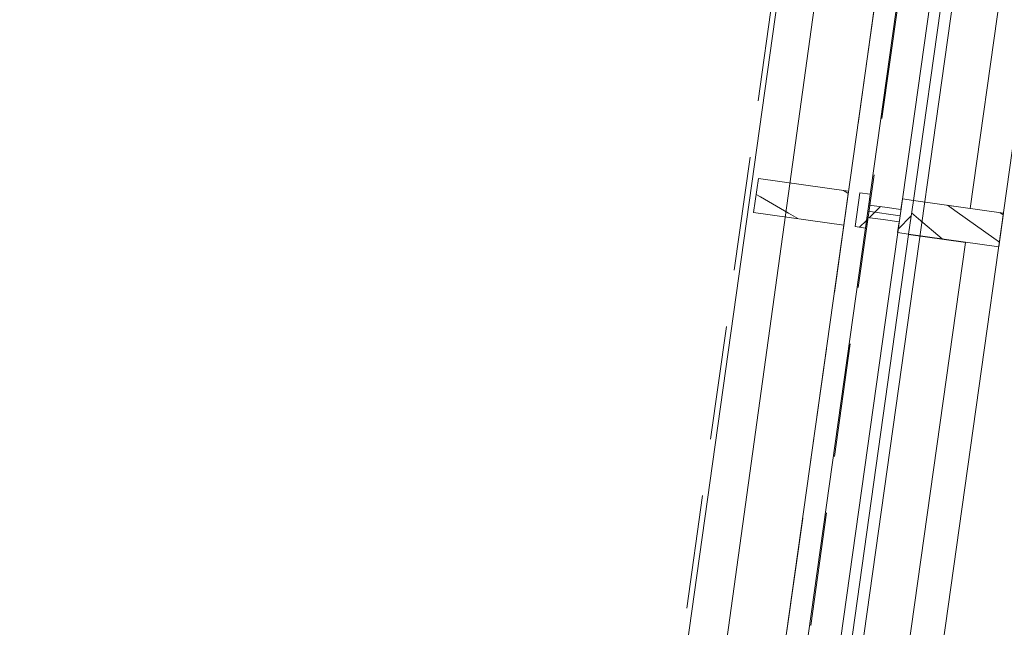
# Model space of a CAD drawing. Header units: millimetres. Extents: x 74467 to 235410, y -65 to 114857.
# Tile 47 of 256: x 82279 to 84010, y 90972 to 92040. Entities that reach past the tile are written whole.
import ezdxf

# ---------------------------------------------------------------- set-up
doc = ezdxf.new("R2010")
doc.units = ezdxf.units.MM
doc.header["$MEASUREMENT"] = 0
doc.linetypes.add('Katkend varjatud', pattern=[300, 200, -100])
doc.linetypes.add('Wipeout_Contour', pattern=[1000, 0, -1000])
for name, color, linetype in [('00 Kunstikonkursi LÜ jaoks asendi 2D', 7, 'Continuous'), ('1235 Vahelaed.AR', 7, 'Continuous'), ('1245 Klaasfassaadid.AR', 7, 'Continuous'), ('1247 Lamellid.AR', 7, 'Continuous'), ('1248 Vihmaveerennid.AR', 7, 'Continuous'), ('1330 Sisustus.SA', 7, 'Continuous'), ('9350 Netopind.AR', 7, 'Continuous')]:
    doc.layers.add(name, color=color, linetype=linetype)
pattern_1 = [(45, (0, 0), (-176.7767, 176.7767), []), (45, (-35.36, 35.36), (-176.7767, 176.7767), []), (45, (-70.7, 70.7), (-176.7767, 176.7767), [])]

# ---------------------------------------------------------------- blocks, each defined once
blk = doc.blocks.new('Slab_21_1', base_point=(85488.4, 103235.9))
at = {"layer": '1235 Vahelaed.AR', "color": 7, "linetype": 'Continuous', "lineweight": 13, "flags": 128}
blk.add_lwpolyline([(92532.7, 91133.4), (92269.1, 89251.8), (83692.5, 90457.2), (85488.4, 103235.9), (92952.6, 103235.9), (92952.6, 98575.9), (92952.6, 97085.9), (92952.6, 95885.9), (92742.6, 95885.9), (92742.6, 95485.9), (93142.6, 95485.9), (92577.6, 91453.2)], dxfattribs=at)
blk = doc.blocks.new('Beam_25_1', base_point=(82884.7, 86829.3))
at = {"color": 254, "linetype": 'Wipeout_Contour', "lineweight": 0, "ltscale": 489810.773956}
blk.add_wipeout([(83043.2, 86807.1), (83846.9, 92525.9), (83688.4, 92548.1), (82884.7, 86829.3)], dxfattribs=at).dxf.layer = '1247 Lamellid.AR'
at = {"layer": '1247 Lamellid.AR', "color": 7, "linetype": 'Continuous', "lineweight": 13, "flags": 128}
for points in [[(82884.7, 86829.3), (83688.4, 92548.1)], [(83043.2, 86807.1), (83846.9, 92525.9)]]:
    blk.add_lwpolyline(points, dxfattribs=at)
blk = doc.blocks.new('Beam_54_1', base_point=(82884.7, 86829.3))
at = {"layer": '1247 Lamellid.AR', "color": 7, "linetype": 'Katkend varjatud', "lineweight": 13, "flags": 128}
for points in [[(82884.7, 86829.3), (83688.4, 92548.1)], [(83043.2, 86807.1), (83846.9, 92525.9)]]:
    blk.add_lwpolyline(points, dxfattribs=at)
blk = doc.blocks.new('Väike arvutiklass_RG 113_26_1', base_point=(85199.6, 95286.9))
at = {"layer": '9350 Netopind.AR', "color": 7, "linetype": 'Continuous', "lineweight": 13, "flags": 128}
blk.add_lwpolyline([(84050.4, 90417), (92071.5, 89289.7), (92528, 92537.8), (92320.1, 92567), (92378.5, 92982.9), (92586.5, 92953.7), (92764.6, 94221.2), (84743.4, 95348.5), (84684.3, 94927.7), (84466.5, 94958.3), (84347.5, 94111.6), (84763.4, 94053.2), (84704.9, 93637.3), (84288.5, 93695.8), (83886.9, 90833.8), (84104.6, 90803.2)], close=True, dxfattribs=at)
blk = doc.blocks.new('*X2313')
at = {"layer": '1247 Lamellid.AR', "color": 7, "linetype": 'Continuous', "lineweight": 13}
for p, q in [((83581.3, 91728.7), (83573.9, 91733.1)), ((83630.7, 91699.9), (83581.3, 91728.7)), ((83730.1, 91738.3), (83727.5, 91739.8)), ((83735.7, 91734.5), (83730.1, 91738.3)), ((83647.2, 91690.5), (83630.7, 91699.9))]:
    blk.add_line(p, q, dxfattribs=at)
blk = doc.blocks.new('Column_232_1', base_point=(83732.1, 91708.9))
at = {"layer": '1247 Lamellid.AR', "color": 7, "linetype": 'Continuous', "lineweight": 13, "flags": 128}
blk.add_lwpolyline([(83727.9, 91679.2), (83736.2, 91738.6), (83577.8, 91760.9), (83569.4, 91701.4)], close=True, dxfattribs=at)
at = {"layer": '1247 Lamellid.AR', "color": 7, "lineweight": 15}
blk.add_blockref('*X2313', (0, 0), dxfattribs=at)
blk = doc.blocks.new('Beam_101_1', base_point=(80955.8, 71665.2))
at = {"layer": '1248 Vihmaveerennid.AR', "color": 7, "linetype": 'Katkend varjatud', "lineweight": 13}
for p, q in [((80738, 71695.8), (85214.9, 103550.9)), ((80955.8, 71665.2), (85406.1, 103330.9))]:
    blk.add_line(p, q, dxfattribs=at)
blk = doc.blocks.new('Slab_472_1', base_point=(83949.8, 91708.1))
at = {"layer": '1330 Sisustus.SA', "color": 253, "linetype": 'Continuous', "lineweight": 13, "true_color": 0xa5a6a4, "flags": 128}
blk.add_lwpolyline([(83949.8, 91708.1), (83850.2, 91722.1), (83956.7, 92479.9), (84056.3, 92465.9)], close=True, dxfattribs=at)
blk = doc.blocks.new('Slab_473_1', base_point=(83835, 90890.8))
at = {"layer": '1330 Sisustus.SA', "color": 253, "linetype": 'Continuous', "lineweight": 13, "true_color": 0xa5a6a4, "flags": 128}
blk.add_lwpolyline([(83835, 90890.8), (83735.3, 90904.8), (83841.8, 91662.6), (83941.5, 91648.6)], close=True, dxfattribs=at)
blk = doc.blocks.new('*X3328')
at = {"layer": '1245 Klaasfassaadid.AR', "color": 7, "linetype": 'Continuous', "lineweight": 13}
for p, q in [((83927.1, 91701.9), (83909.9, 91714.2)), ((83859, 91689.9), (83847, 91700.5)), ((83991.2, 91656.2), (83927.1, 91701.9)), ((84008.1, 91696.9), (84002.3, 91701.2)), ((83900.7, 91654.9), (83859, 91689.9)), ((84001.3, 91648.9), (83991.2, 91656.2))]:
    blk.add_line(p, q, dxfattribs=at)
blk = doc.blocks.new('Curtain Wall_14_1')
at = {"layer": '1245 Klaasfassaadid.AR', "linetype": 'Continuous', "lineweight": 0, "true_color": 0x000000}
h = blk.add_hatch(dxfattribs=at)
h.set_pattern_fill('Alumiinium_0001', color=178, style=0, pattern_type=2)
h.set_pattern_definition(pattern_1)
h.paths.add_polyline_path([(83756, 91735.8), (83747.7, 91676.4), (83766, 91673.8), (83768.6, 91692.6), (83761.1, 91693.7), (83764.2, 91715.5), (83771.7, 91714.4), (83774.3, 91733.2)])
h = blk.add_hatch(dxfattribs=at)
h.set_pattern_fill('Alumiinium_0001', color=178, style=0, pattern_type=2)
h.set_pattern_definition(pattern_1)
h.paths.add_polyline_path([(83764.2, 91715.5), (83761.1, 91693.7), (83768.6, 91692.6), (83796.9, 91688.7), (83799.9, 91710.5), (83771.7, 91714.4)])
h = blk.add_hatch(dxfattribs=at)
h.set_pattern_fill('Alumiinium_0001', color=178, style=0, pattern_type=2)
h.set_pattern_definition(pattern_1)
h.paths.add_polyline_path([(83830.8, 91725.3), (83828.2, 91706.5), (83799.9, 91710.5), (83796.9, 91688.7), (83825.1, 91684.7), (83822.4, 91665.9), (83841.8, 91663.2), (83850.1, 91722.6)])
at = {"layer": '1245 Klaasfassaadid.AR', "color": 7, "linetype": 'Continuous', "lineweight": 13}
for p, q in [((83756, 91735.8), (83747.7, 91676.4)), ((83756, 91735.8), (83774.3, 91733.2)), ((83774.3, 91733.2), (83771.7, 91714.4)), ((83830.8, 91725.3), (83828.2, 91706.5)), ((83850.1, 91722.6), (83841.8, 91663.2)), ((84008.6, 91700.3), (84000.2, 91640.9)), ((83768.6, 91692.6), (83766, 91673.8)), ((83825.1, 91684.7), (83822.4, 91665.9)), ((83747.7, 91676.4), (83766, 91673.8))]:
    blk.add_line(p, q, dxfattribs=at)
at = {"layer": '1245 Klaasfassaadid.AR', "color": 7, "linetype": 'Continuous', "lineweight": 13, "flags": 128}
for points in [[(83770.2, 91703.5), (83826.6, 91695.6), (83941.4, 92512.6), (83885, 92520.5)], [(83655.4, 90886.6), (83711.8, 90878.6), (83826.6, 91695.6), (83770.2, 91703.5)]]:
    blk.add_lwpolyline(points, close=True, dxfattribs=at)
for points in [[(83771.7, 91714.4), (83799.9, 91710.5), (83828.2, 91706.5)], [(83830.8, 91725.3), (83850.1, 91722.6), (84008.6, 91700.3)], [(83768.6, 91692.6), (83796.9, 91688.7), (83825.1, 91684.7)], [(83822.4, 91665.9), (83841.8, 91663.2), (84000.2, 91640.9)]]:
    blk.add_lwpolyline(points, dxfattribs=at)
at = {"layer": '1245 Klaasfassaadid.AR', "linetype": 'Continuous', "lineweight": 0}
blk.add_blockref('*X3328', (0, 0), dxfattribs=at)

msp = doc.modelspace()

# ---------------------------------------------------------------- block references
at = {"layer": '1235 Vahelaed.AR', "color": 7, "linetype": 'Continuous', "lineweight": 13}
msp.add_blockref('Slab_21_1', (85488.4, 103235.9), dxfattribs=at)

# ---------------------------------------------------------------- next in the draw order: block references
at = {"layer": '1247 Lamellid.AR', "color": 7, "lineweight": 13}
msp.add_blockref('Beam_25_1', (82884.7, 86829.3), dxfattribs=at)

# ---------------------------------------------------------------- next in the draw order: block references
msp.add_blockref('Beam_54_1', (82884.7, 86829.3), dxfattribs=at)

# ---------------------------------------------------------------- next in the draw order: wipeouts: each hides what was drawn before it
at = {"color": 254, "linetype": 'Wipeout_Contour', "lineweight": 0, "ltscale": 2114394.831306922}
msp.add_wipeout([(85800.3, 114798.7), (85283.2, 113762.1), (81457.7, 105547.9), (79754.2, 98873.6), (74745, 58252.1), (78841, 57691.9), (79724.5, 63897.4), (78115.9, 65420.5), (79009.9, 71803.1), (79406.1, 71747.7), (79876.3, 75104.9), (81262.8, 74910.7), (81927.7, 79472.6), (80911.9, 79614.8), (81132.4, 81189.5), (82153, 81046.5), (85252, 103464.9), (90613.8, 114702.2)], dxfattribs=at).dxf.layer = '00 Kunstikonkursi LÜ jaoks asendi 2D'

# ---------------------------------------------------------------- next in the draw order: linework, layer by layer
at = {"layer": '00 Kunstikonkursi LÜ jaoks asendi 2D', "color": 63, "linetype": 'Continuous', "lineweight": 13, "true_color": 0xbcc992}
msp.add_line((82153, 81046.5), (85252, 103464.9), dxfattribs=at)
at = {"layer": '00 Kunstikonkursi LÜ jaoks asendi 2D', "color": 7, "linetype": 'Continuous', "lineweight": 13, "flags": 128}
for points in [[(85800.3, 114798.7), (85283.2, 113762.1), (81457.7, 105547.9), (79754.2, 98873.6), (74745, 58252.1), (78841, 57691.9), (79724.5, 63897.4), (78115.9, 65420.5), (79009.9, 71803.1), (79406.1, 71747.7), (79876.3, 75104.9), (81262.8, 74910.7), (81927.7, 79472.6), (80911.9, 79614.8), (81132.4, 81189.5), (82153, 81046.5), (85252, 103464.9), (90613.8, 114702.2)], [(85800.3, 114798.7), (85283.2, 113762.1), (81457.7, 105547.9), (79754.2, 98873.6), (74745, 58252.1), (78841, 57691.9), (79724.5, 63897.4), (78115.9, 65420.5), (79009.9, 71803.1), (79406.1, 71747.7), (79876.3, 75104.9), (81262.8, 74910.7), (81927.7, 79472.6), (80911.9, 79614.8), (81132.4, 81189.5), (82153, 81046.5), (85252, 103464.9), (90613.8, 114702.2)], [(85800.3, 114798.7), (85283.2, 113762.1), (81457.7, 105547.9), (79754.2, 98873.6), (74745, 58252.1), (78841, 57691.9), (79724.5, 63897.4), (78115.9, 65420.5), (79009.9, 71803.1), (79406.1, 71747.7), (79876.3, 75104.9), (81262.8, 74910.7), (81927.7, 79472.6), (80911.9, 79614.8), (81132.4, 81189.5), (82153, 81046.5), (85252, 103464.9), (90613.8, 114702.2)], [(85800.3, 114798.7), (85283.2, 113762.1), (81457.7, 105547.9), (79754.2, 98873.6), (74745, 58252.1), (78841, 57691.9), (79724.5, 63897.4), (78115.9, 65420.5), (79009.9, 71803.1), (79406.1, 71747.7), (79876.3, 75104.9), (81262.8, 74910.7), (81927.7, 79472.6), (80911.9, 79614.8), (81132.4, 81189.5), (82153, 81046.5), (85252, 103464.9), (90613.8, 114702.2)], [(85212.3, 103505.9), (80740.1, 71575.3), (94839, 69600.8), (97910.8, 91471.6), (123957.8, 87832), (121631.9, 71230), (139853.7, 71250.7), (139838.5, 103531.6)]]:
    msp.add_lwpolyline(points, close=True, dxfattribs=at)
at = {"layer": '9350 Netopind.AR', "color": 253, "linetype": 'Continuous', "lineweight": 0, "true_color": 0xbbb393, "flags": 128}
msp.add_lwpolyline([(84050.4, 90417), (92071.5, 89289.7), (92528, 92537.8), (92320.1, 92567), (92378.5, 92982.9), (92586.5, 92953.7), (92764.6, 94221.2), (84743.4, 95348.5), (84684.3, 94927.7), (84466.5, 94958.3), (84347.5, 94111.6), (84763.4, 94053.2), (84704.9, 93637.3), (84288.5, 93695.8), (83886.9, 90833.8), (84104.6, 90803.2)], close=True, dxfattribs=at)

# ---------------------------------------------------------------- next in the draw order: block references
at = {"layer": '1247 Lamellid.AR', "color": 7, "lineweight": 15}
msp.add_blockref('Column_232_1', (83732.1, 91708.9), dxfattribs=at)
at = {"layer": '1248 Vihmaveerennid.AR', "color": 7, "lineweight": 13}
msp.add_blockref('Beam_101_1', (80955.8, 71665.2), dxfattribs=at)
at = {"layer": '1330 Sisustus.SA', "color": 253, "linetype": 'Continuous', "lineweight": 13, "true_color": 0xa5a6a4}
for name, p in [('Slab_472_1', (83949.8, 91708.1)), ('Slab_473_1', (83835, 90890.8))]:
    msp.add_blockref(name, p, dxfattribs=at)
at = {"layer": '9350 Netopind.AR', "color": 7, "linetype": 'Continuous', "lineweight": 13}
msp.add_blockref('Väike arvutiklass_RG 113_26_1', (85199.6, 95286.9), dxfattribs=at)

# ---------------------------------------------------------------- next in the draw order: block references
at = {"layer": '1245 Klaasfassaadid.AR', "linetype": 'Continuous', "lineweight": 0}
msp.add_blockref('Curtain Wall_14_1', (0, 0), dxfattribs=at)

doc.saveas('drawing.dxf')
